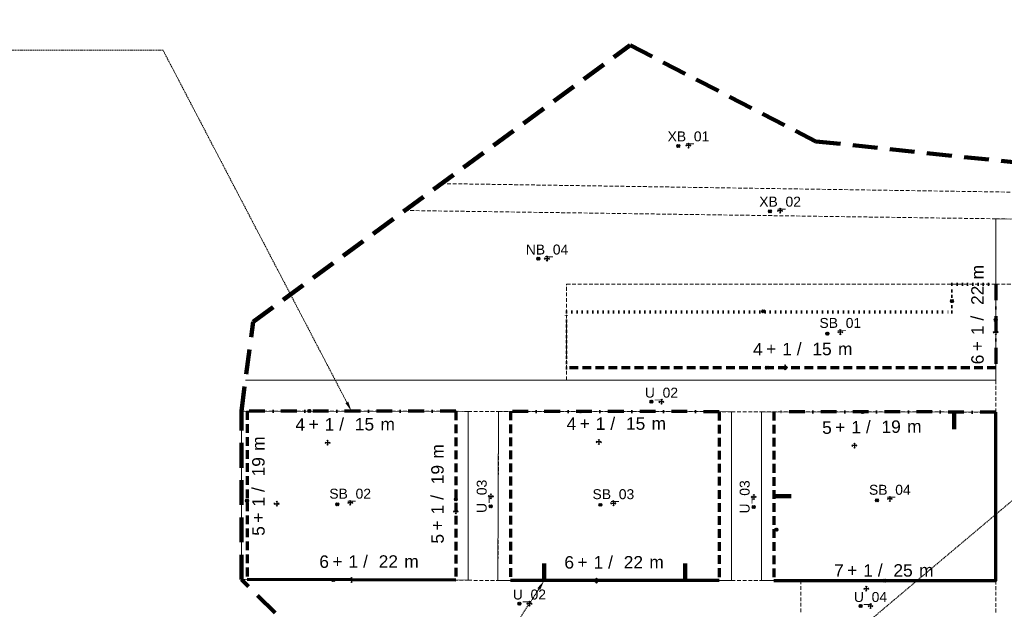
# Model space of a CAD drawing. Header units: metres. Extents: x -5 to 5163, y 1049 to 2798.
# Tile 15 of 22: x 4036 to 4432, y 1580 to 1817. Entities that reach past the tile are written whole.
import ezdxf
from ezdxf import colors
from ezdxf.entities.mleader import LeaderData, LeaderLine
from ezdxf.enums import TextEntityAlignment as Align
from ezdxf.math import Vec2, Vec3

# ---------------------------------------------------------------- set-up
doc = ezdxf.new("R2010")
doc.units = ezdxf.units.M
for name, pattern in [('DASHED', [0.75, 0.5, -0.25]), ('DOT', [0.25, 0, -0.25]), ('ČERCHOVANÁ', [25.4, 12.7, -6.35, 0, -6.35])]:
    doc.linetypes.add(name, pattern=pattern)
doc.layers.add('000000_BL_Pomocna_netisk_DB', color=7, linetype='Continuous', plot=False)
for name, color, linetype, lineweight in [('101110_PL_Resene_uzemi', 6, 'DASHED', 200), ('200000_PL_Cast_uzemi', 80, 'DASHED', 5), ('202110_BL_Cast_uzemi_UP', 7, 'DASHED', 9), ('203110_BL_Cast_uzemi_SB', 7, 'DASHED', 9), ('204110_BL_Cast_uzemi_NB', 7, 'DASHED', 9), ('205110_BL_Cast_uzemi_XB', 7, 'DASHED', 9), ('302210_BL_VR_na_linii', 160, 'Continuous', 9), ('302211_PL_VR_na_linii_rozhrani', 160, 'Continuous', 100)]:
    doc.layers.add(name, color=color, linetype=linetype, lineweight=lineweight)
doc.layers.add('101111_BL_Resene_uzemi', color=9, linetype='Continuous')
for name, color, linetype, lineweight, true_color in [('201110_PL_Ulicni_cara', 7, 'Continuous', 9, 0xe90101), ('301110_PL_SC_uzavrena', 7, 'Continuous', 70, 0xe90101), ('301111_PL_SC_polouzavrena', 7, 'ČERCHOVANÁ', 70, 0xfe2f2f), ('301112_PL_SC_otevrena', 7, 'DASHED', 70, 0xfe4848), ('301113_PL_SC_volna', 7, 'DOT', 70, 0xfe8585)]:
    doc.layers.add(name, color=color, linetype=linetype, lineweight=lineweight, true_color=true_color)
doc.styles.get("Standard").update_dxf_attribs({"font": 'arial.ttf'})
doc.styles.add('style2', font='arial.ttf', dxfattribs={"height": 2})

# ---------------------------------------------------------------- blocks, each defined once
blk = doc.blocks.new('*U188')
at = {"layer": '000000_BL_Pomocna_netisk_DB'}
for p, q in [((104.48, 200.21), (103.28, 201.41)), ((103.28, 200.21), (104.48, 201.41)), ((-1, 0), (-0.72, 0.28)), ((1, 0), (-1, 0)), ((-1, 0), (-0.72, -0.28)), ((0, 1), (-0.29, 0.71)), ((0, 1), (0, -1)), ((0, 1), (0.28, 0.72)), ((1, 0), (0.72, 0.28)), ((1, 0), (0.72, -0.28)), ((0, -1), (-0.28, -0.72)), ((0, -1), (0.28, -0.72))]:
    blk.add_line(p, q, dxfattribs=at)
blk.add_circle((103.88, 200.81), 0.6, dxfattribs=at)
blk.add_attdef('DOK_NAZEV', (2.66, -10), '', height=5)
at = {"style": 'style2', "flags": 1}
blk.add_attdef('NAZEV_BLOK', (-116.4, -89.58), '', height=5, dxfattribs=at)
blk = doc.blocks.new('*U66')
at = {"layer": '000000_BL_Pomocna_netisk_DB'}
for p, q in [((-1, 0), (-0.72, 0.28)), ((1, 0), (-1, 0)), ((-1, 0), (-0.72, -0.28)), ((0, 1), (-0.29, 0.71)), ((0, 1), (0, -1)), ((0, 1), (0.28, 0.72)), ((1, 0), (0.72, 0.28)), ((1, 0), (0.72, -0.28)), ((-4.6, -1.2), (-5.8, 0)), ((-5.8, -1.2), (-4.6, 0)), ((0, -1), (-0.28, -0.72)), ((0, -1), (0.28, -0.72))]:
    blk.add_line(p, q, dxfattribs=at)
blk.add_circle((-5.2, -0.6), 0.6, dxfattribs=at)
at = {"style": 'style2'}
blk.add_attdef('OZNACENI', text='', height=4, dxfattribs=at).set_placement((0, 1.68), align=Align.CENTER)
at = {"style": 'style2', "flags": 1}
blk.add_attdef('NAZEV_BLOK', (-23.56, -29.29), '', height=5, dxfattribs=at)
blk = doc.blocks.new('*U65')
at = {"layer": '000000_BL_Pomocna_netisk_DB'}
for p, q in [((-2.91, -0.59), (-4.11, 0.61)), ((-4.11, -0.59), (-2.91, 0.61)), ((-1, 0), (-0.72, 0.28)), ((1, 0), (-1, 0)), ((-1, 0), (-0.72, -0.28)), ((0, 1), (-0.29, 0.71)), ((0, 1), (0, -1)), ((0, 1), (0.28, 0.72)), ((1, 0), (0.72, 0.28)), ((1, 0), (0.72, -0.28)), ((0, -1), (-0.28, -0.72)), ((0, -1), (0.28, -0.72))]:
    blk.add_line(p, q, dxfattribs=at)
blk.add_circle((-3.51, 0.01), 0.6, dxfattribs=at)
at = {"style": 'style2'}
blk.add_attdef('OZNACENI', text='', height=4, dxfattribs=at).set_placement((0, 1.68), align=Align.CENTER)
at = {"style": 'style2', "flags": 1}
blk.add_attdef('NAZEV_BLOK', (-24.94, -16.19), '', height=5, dxfattribs=at)
blk = doc.blocks.new('*U64')
at = {"layer": '000000_BL_Pomocna_netisk_DB'}
for p, q in [((-3.51, -0.78), (-4.71, 0.42)), ((-4.71, -0.78), (-3.51, 0.42)), ((-1, 0), (-0.72, 0.28)), ((1, 0), (-1, 0)), ((-1, 0), (-0.72, -0.28)), ((0, 1), (-0.29, 0.71)), ((0, 1), (0, -1)), ((0, 1), (0.28, 0.72)), ((1, 0), (0.72, 0.28)), ((1, 0), (0.72, -0.28)), ((0, -1), (-0.28, -0.72)), ((0, -1), (0.28, -0.72))]:
    blk.add_line(p, q, dxfattribs=at)
blk.add_circle((-4.11, -0.18), 0.6, dxfattribs=at)
at = {"style": 'style2'}
blk.add_attdef('OZNACENI', text='', height=4, dxfattribs=at).set_placement((0, 1.68), align=Align.CENTER)
at = {"style": 'style2', "flags": 1}
for tag, p in [('PODTYP', (-27.03, -17.38)), ('NAZEV_BLOK', (-27.35, -25.13))]:
    blk.add_attdef(tag, p, '', height=5, dxfattribs=at)
blk = doc.blocks.new('*U43')
at = {"layer": '000000_BL_Pomocna_netisk_DB'}
for p, q in [((-8.22, 21.94), (-9.42, 23.14)), ((-9.42, 21.94), (-8.22, 23.14)), ((-6.72, -0.74), (-7.92, 0.46)), ((-7.92, -0.74), (-6.72, 0.46)), ((-1, 0), (-0.72, 0.28)), ((1, 0), (-1, 0)), ((-1, 0), (-0.72, -0.28)), ((0, 1), (-0.29, 0.71)), ((0, 1), (0, -1)), ((0, 1), (0.28, 0.72)), ((1, 0), (0.72, 0.28)), ((0, -1), (-0.28, -0.72)), ((0, -1), (0.28, -0.72)), ((1, 0), (0.72, -0.28))]:
    blk.add_line(p, q, dxfattribs=at)
for centre in [(-8.82, 22.54), (-7.32, -0.14)]:
    blk.add_circle(centre, 0.6, dxfattribs=at)
at = {"style": 'style2', "flags": 1}
for tag, p in [('VYSKA_VB', (-13.72, -37.99)), ('VYSKA_VB_I', (1.91, -46.42)), ('NAZEV_BLOK', (-14.17, -55.72))]:
    blk.add_attdef(tag, p, '', height=5, dxfattribs=at)
at = {"layer": '302210_BL_VR_na_linii', "style": 'style2'}
for s, p in [('+', (-7.66, 4.97)), ('/', (4.68, 4.95)), ('m', (21.25, 4.94))]:
    blk.add_text(s, height=5, dxfattribs=at).set_placement(p)
at = {"layer": '302210_BL_VR_na_linii', "style": 'style2', "flags": 4}
blk.add_attdef('NP_MAX', text='', height=5, dxfattribs=at).set_placement((-9.04, 4.85), align=Align.RIGHT)
at = {"layer": '302210_BL_VR_na_linii', "style": 'style2'}
blk.add_attdef('NUP_MAX', text='', height=5, dxfattribs=at).set_placement((0.75, 4.88), align=Align.CENTER)
at = {"layer": '302210_BL_VR_na_linii', "style": 'style2', "flags": 4}
blk.add_attdef('RIMSA_MAX', text='', height=5, dxfattribs=at).set_placement((14.83, 4.91), align=Align.CENTER)
blk = doc.blocks.new('*U44')
at = {"layer": '000000_BL_Pomocna_netisk_DB'}
for p, q in [((-6.72, 11.66), (-7.92, 12.86)), ((-7.92, 11.66), (-6.72, 12.86)), ((-1, 0), (-0.72, 0.28)), ((1, 0), (-1, 0)), ((-1, 0), (-0.72, -0.28)), ((0, 1), (-0.29, 0.71)), ((0, 1), (0, -1)), ((0, 1), (0.28, 0.72)), ((1, 0), (0.72, 0.28)), ((0, -1), (-0.28, -0.72)), ((0, -1), (0.28, -0.72)), ((1, 0), (0.72, -0.28))]:
    blk.add_line(p, q, dxfattribs=at)
blk.add_circle((-7.32, 12.26), 0.6, dxfattribs=at)
at = {"style": 'style2', "flags": 1}
for tag, p in [('VYSKA_VB', (-13.72, -37.99)), ('VYSKA_VB_I', (1.91, -46.42)), ('NAZEV_BLOK', (-14.17, -55.72))]:
    blk.add_attdef(tag, p, '', height=5, dxfattribs=at)
at = {"layer": '302210_BL_VR_na_linii', "style": 'style2'}
for s, p in [('+', (-7.66, 4.97)), ('/', (4.68, 4.95)), ('m', (21.25, 4.94))]:
    blk.add_text(s, height=5, dxfattribs=at).set_placement(p)
at = {"layer": '302210_BL_VR_na_linii', "style": 'style2', "flags": 4}
blk.add_attdef('NP_MAX', text='', height=5, dxfattribs=at).set_placement((-9.04, 4.85), align=Align.RIGHT)
at = {"layer": '302210_BL_VR_na_linii', "style": 'style2'}
blk.add_attdef('NUP_MAX', text='', height=5, dxfattribs=at).set_placement((0.75, 4.88), align=Align.CENTER)
at = {"layer": '302210_BL_VR_na_linii', "style": 'style2', "flags": 4}
blk.add_attdef('RIMSA_MAX', text='', height=5, dxfattribs=at).set_placement((14.83, 4.91), align=Align.CENTER)
blk = doc.blocks.new('*U46')
at = {"layer": '000000_BL_Pomocna_netisk_DB'}
for p, q in [((-6.72, 12.11), (-7.92, 13.31)), ((-7.92, 12.11), (-6.72, 13.31)), ((-1, 0), (-0.72, 0.28)), ((1, 0), (-1, 0)), ((-1, 0), (-0.72, -0.28)), ((0, 1), (-0.29, 0.71)), ((0, 1), (0, -1)), ((0, 1), (0.28, 0.72)), ((1, 0), (0.72, 0.28)), ((0, -1), (-0.28, -0.72)), ((0, -1), (0.28, -0.72)), ((1, 0), (0.72, -0.28))]:
    blk.add_line(p, q, dxfattribs=at)
blk.add_circle((-7.32, 12.71), 0.6, dxfattribs=at)
at = {"style": 'style2', "flags": 1}
for tag, p in [('VYSKA_VB', (-13.72, -37.99)), ('VYSKA_VB_I', (1.91, -46.42)), ('NAZEV_BLOK', (-14.17, -55.72))]:
    blk.add_attdef(tag, p, '', height=5, dxfattribs=at)
at = {"layer": '302210_BL_VR_na_linii', "style": 'style2'}
for s, p in [('+', (-7.66, 4.97)), ('/', (4.68, 4.95)), ('m', (21.25, 4.94))]:
    blk.add_text(s, height=5, dxfattribs=at).set_placement(p)
at = {"layer": '302210_BL_VR_na_linii', "style": 'style2', "flags": 4}
blk.add_attdef('NP_MAX', text='', height=5, dxfattribs=at).set_placement((-9.04, 4.85), align=Align.RIGHT)
at = {"layer": '302210_BL_VR_na_linii', "style": 'style2'}
blk.add_attdef('NUP_MAX', text='', height=5, dxfattribs=at).set_placement((0.75, 4.88), align=Align.CENTER)
at = {"layer": '302210_BL_VR_na_linii', "style": 'style2', "flags": 4}
blk.add_attdef('RIMSA_MAX', text='', height=5, dxfattribs=at).set_placement((14.83, 4.91), align=Align.CENTER)
blk = doc.blocks.new('*U47')
at = {"layer": '000000_BL_Pomocna_netisk_DB'}
for p, q in [((-11.35, 0.59), (-12.55, 1.79)), ((-12.55, 0.59), (-11.35, 1.79)), ((-1, 0), (-0.72, 0.28)), ((-1, 0), (1, 0)), ((-1, 0), (-0.71, -0.29)), ((0, 1), (-0.28, 0.72)), ((0, 1), (0, -1)), ((0, 1), (0.28, 0.72)), ((1, 0), (0.72, 0.28)), ((0, -1), (-0.28, -0.72)), ((0, -1), (0.28, -0.72)), ((1, 0), (0.72, -0.28))]:
    blk.add_line(p, q, dxfattribs=at)
blk.add_circle((-11.95, 1.19), 0.6, dxfattribs=at)
at = {"style": 'style2', "flags": 1}
blk.add_attdef('VYSKA_VB_I', (46.42, 1.85), '', height=5, rotation=89.9196, dxfattribs=at)
for tag, p in [('VYSKA_VB', (-17.48, -44.18)), ('NAZEV_BLOK', (-17.93, -61.91))]:
    blk.add_attdef(tag, p, '', height=5, dxfattribs=at)
at = {"layer": '302210_BL_VR_na_linii', "style": 'style2'}
for s, p in [('m', (-4.91, 21.25)), ('/', (-4.94, 4.69)), ('+', (-4.98, -7.66))]:
    blk.add_text(s, height=5, rotation=89.9196, dxfattribs=at).set_placement(p)
at = {"layer": '302210_BL_VR_na_linii', "style": 'style2', "flags": 4}
blk.add_attdef('RIMSA_MAX', text='', height=5, rotation=89.9196, dxfattribs=at).set_placement((-4.89, 14.84), align=Align.CENTER)
at = {"layer": '302210_BL_VR_na_linii', "style": 'style2'}
blk.add_attdef('NUP_MAX', text='', height=5, rotation=89.9196, dxfattribs=at).set_placement((-4.88, 0.76), align=Align.CENTER)
at = {"layer": '302210_BL_VR_na_linii', "style": 'style2', "flags": 4}
blk.add_attdef('NP_MAX', text='', height=5, rotation=89.9196, dxfattribs=at).set_placement((-4.86, -9.03), align=Align.RIGHT)
blk = doc.blocks.new('*U48')
at = {"layer": '000000_BL_Pomocna_netisk_DB'}
for p, q in [((0.6, 4.34), (-0.6, 5.54)), ((-0.6, 4.34), (0.6, 5.54)), ((-1, 0), (-0.72, 0.28)), ((-1, 0), (1, 0)), ((-1, 0), (-0.71, -0.29)), ((0, 1), (-0.28, 0.72)), ((0, 1), (0, -1)), ((0, 1), (0.28, 0.72)), ((1, 0), (0.72, 0.28)), ((0, -1), (-0.28, -0.72)), ((0, -1), (0.28, -0.72)), ((1, 0), (0.72, -0.28))]:
    blk.add_line(p, q, dxfattribs=at)
blk.add_circle((0, 4.94), 0.6, dxfattribs=at)
at = {"style": 'style2', "flags": 1}
blk.add_attdef('VYSKA_VB_I', (46.42, 1.85), '', height=5, rotation=89.9196, dxfattribs=at)
for tag, p in [('VYSKA_VB', (-17.48, -44.18)), ('NAZEV_BLOK', (-17.93, -61.91))]:
    blk.add_attdef(tag, p, '', height=5, dxfattribs=at)
at = {"layer": '302210_BL_VR_na_linii', "style": 'style2'}
for s, p in [('m', (-4.91, 21.25)), ('/', (-4.94, 4.69)), ('+', (-4.98, -7.66))]:
    blk.add_text(s, height=5, rotation=89.9196, dxfattribs=at).set_placement(p)
at = {"layer": '302210_BL_VR_na_linii', "style": 'style2', "flags": 4}
blk.add_attdef('RIMSA_MAX', text='', height=5, rotation=89.9196, dxfattribs=at).set_placement((-4.89, 14.84), align=Align.CENTER)
at = {"layer": '302210_BL_VR_na_linii', "style": 'style2'}
blk.add_attdef('NUP_MAX', text='', height=5, rotation=89.9196, dxfattribs=at).set_placement((-4.88, 0.76), align=Align.CENTER)
at = {"layer": '302210_BL_VR_na_linii', "style": 'style2', "flags": 4}
blk.add_attdef('NP_MAX', text='', height=5, rotation=89.9196, dxfattribs=at).set_placement((-4.86, -9.03), align=Align.RIGHT)
blk = doc.blocks.new('*U58')
at = {"layer": '000000_BL_Pomocna_netisk_DB'}
for p, q in [((-17.05, 11.96), (-18.25, 13.16)), ((-18.25, 11.96), (-17.05, 13.16)), ((0.6, 4.34), (-0.6, 5.54)), ((-0.6, 4.34), (0.6, 5.54)), ((-1, 0), (-0.72, 0.28)), ((-1, 0), (1, 0)), ((-1, 0), (-0.71, -0.29)), ((0, 1), (-0.28, 0.72)), ((0, 1), (0, -1)), ((0, 1), (0.28, 0.72)), ((1, 0), (0.72, 0.28)), ((0, -1), (-0.28, -0.72)), ((0, -1), (0.28, -0.72)), ((1, 0), (0.72, -0.28))]:
    blk.add_line(p, q, dxfattribs=at)
for centre in [(-17.65, 12.56), (0, 4.94)]:
    blk.add_circle(centre, 0.6, dxfattribs=at)
at = {"style": 'style2', "flags": 1}
blk.add_attdef('VYSKA_VB_I', (46.42, 1.85), '', height=5, rotation=89.9196, dxfattribs=at)
for tag, p in [('VYSKA_VB', (-17.48, -44.18)), ('NAZEV_BLOK', (-17.93, -61.91))]:
    blk.add_attdef(tag, p, '', height=5, dxfattribs=at)
at = {"layer": '302210_BL_VR_na_linii', "style": 'style2'}
for s, p in [('m', (-4.91, 21.25)), ('/', (-4.94, 4.69)), ('+', (-4.98, -7.66))]:
    blk.add_text(s, height=5, rotation=89.9196, dxfattribs=at).set_placement(p)
at = {"layer": '302210_BL_VR_na_linii', "style": 'style2', "flags": 4}
blk.add_attdef('RIMSA_MAX', text='', height=5, rotation=89.9196, dxfattribs=at).set_placement((-4.89, 14.84), align=Align.CENTER)
at = {"layer": '302210_BL_VR_na_linii', "style": 'style2'}
blk.add_attdef('NUP_MAX', text='', height=5, rotation=89.9196, dxfattribs=at).set_placement((-4.88, 0.76), align=Align.CENTER)
at = {"layer": '302210_BL_VR_na_linii', "style": 'style2', "flags": 4}
blk.add_attdef('NP_MAX', text='', height=5, rotation=89.9196, dxfattribs=at).set_placement((-4.86, -9.03), align=Align.RIGHT)
blk = doc.blocks.new('*U50')
at = {"layer": '000000_BL_Pomocna_netisk_DB'}
for p, q in [((-6.74, -0.58), (-7.94, 0.62)), ((-7.94, -0.58), (-6.74, 0.62)), ((-1, 0), (-0.72, 0.28)), ((1, 0), (-1, 0)), ((-1, 0), (-0.72, -0.28)), ((0, 1), (-0.29, 0.71)), ((0, 1), (0, -1)), ((0, 1), (0.28, 0.72)), ((1, 0), (0.72, 0.28)), ((0, -1), (-0.28, -0.72)), ((0, -1), (0.28, -0.72)), ((1, 0), (0.72, -0.28))]:
    blk.add_line(p, q, dxfattribs=at)
blk.add_circle((-7.34, 0.02), 0.6, dxfattribs=at)
at = {"style": 'style2', "flags": 1}
for tag, p in [('VYSKA_VB', (-24.8, -44.07)), ('NAZEV_BLOK', (-25.25, -61.79))]:
    blk.add_attdef(tag, p, '', height=5, dxfattribs=at)
blk.add_attdef('VYSKA_VB_I', (1.91, -46.42), '', height=5, rotation=360, dxfattribs=at)
at = {"layer": '302210_BL_VR_na_linii', "style": 'style2'}
for s, p in [('+', (-7.66, 4.97)), ('/', (4.68, 4.95)), ('m', (21.25, 4.94))]:
    blk.add_text(s, height=5, rotation=360, dxfattribs=at).set_placement(p)
at = {"layer": '302210_BL_VR_na_linii', "style": 'style2', "flags": 4}
blk.add_attdef('NP_MAX', text='', height=5, rotation=360, dxfattribs=at).set_placement((-9.04, 4.85), align=Align.RIGHT)
at = {"layer": '302210_BL_VR_na_linii', "style": 'style2'}
blk.add_attdef('NUP_MAX', text='', height=5, rotation=360, dxfattribs=at).set_placement((0.75, 4.88), align=Align.CENTER)
at = {"layer": '302210_BL_VR_na_linii', "style": 'style2', "flags": 4}
blk.add_attdef('RIMSA_MAX', text='', height=5, rotation=360, dxfattribs=at).set_placement((14.83, 4.91), align=Align.CENTER)
blk = doc.blocks.new('*U62')
at = {"layer": '000000_BL_Pomocna_netisk_DB'}
for p, q in [((-1, 0), (-0.72, 0.28)), ((1, 0), (-1, 0)), ((-1, 0), (-0.72, -0.28)), ((0.6, -0.6), (-0.6, 0.6)), ((-0.6, -0.6), (0.6, 0.6)), ((0, 1), (-0.29, 0.71)), ((0, 1), (0, -1)), ((0, 1), (0.28, 0.72)), ((1, 0), (0.72, 0.28)), ((0, -1), (-0.28, -0.72)), ((0, -1), (0.28, -0.72)), ((1, 0), (0.72, -0.28))]:
    blk.add_line(p, q, dxfattribs=at)
blk.add_circle((0, 0), 0.6, dxfattribs=at)
at = {"style": 'style2', "flags": 1}
for tag, p in [('VYSKA_VB', (-17.47, -44.07)), ('NAZEV_BLOK', (-17.92, -61.79))]:
    blk.add_attdef(tag, p, '', height=5, dxfattribs=at)
blk.add_attdef('VYSKA_VB_I', (1.91, -46.42), '', height=5, rotation=360, dxfattribs=at)
at = {"layer": '302210_BL_VR_na_linii', "style": 'style2'}
for s, p in [('+', (-7.66, 4.97)), ('/', (4.68, 4.95)), ('m', (21.25, 4.94))]:
    blk.add_text(s, height=5, rotation=360, dxfattribs=at).set_placement(p)
at = {"layer": '302210_BL_VR_na_linii', "style": 'style2', "flags": 4}
blk.add_attdef('NP_MAX', text='', height=5, rotation=360, dxfattribs=at).set_placement((-9.04, 4.85), align=Align.RIGHT)
at = {"layer": '302210_BL_VR_na_linii', "style": 'style2'}
blk.add_attdef('NUP_MAX', text='', height=5, rotation=360, dxfattribs=at).set_placement((0.75, 4.88), align=Align.CENTER)
at = {"layer": '302210_BL_VR_na_linii', "style": 'style2', "flags": 4}
blk.add_attdef('RIMSA_MAX', text='', height=5, rotation=360, dxfattribs=at).set_placement((14.83, 4.91), align=Align.CENTER)
blk = doc.blocks.new('*U54')
at = {"layer": '000000_BL_Pomocna_netisk_DB'}
for p, q in [((-1, 0), (-0.72, 0.28)), ((1, 0), (-1, 0)), ((-1, 0), (-0.72, -0.28)), ((0, 1), (-0.29, 0.71)), ((0, 1), (0, -1)), ((0, 1), (0.28, 0.72)), ((1, 0), (0.72, 0.28)), ((8.09, 2.68), (6.89, 3.88)), ((6.89, 2.68), (8.09, 3.88)), ((0, -1), (-0.28, -0.72)), ((0, -1), (0.28, -0.72)), ((1, 0), (0.72, -0.28))]:
    blk.add_line(p, q, dxfattribs=at)
blk.add_circle((7.49, 3.28), 0.6, dxfattribs=at)
at = {"style": 'style2', "flags": 1}
for tag, p in [('VYSKA_VB', (-13.72, -33.69)), ('VYSKA_VB_I', (1.91, -46.42)), ('NAZEV_BLOK', (-14.17, -51.42))]:
    blk.add_attdef(tag, p, '', height=5, dxfattribs=at)
at = {"layer": '302210_BL_VR_na_linii', "style": 'style2'}
for s, p in [('+', (-7.66, 4.97)), ('/', (4.68, 4.95)), ('m', (21.25, 4.94))]:
    blk.add_text(s, height=5, dxfattribs=at).set_placement(p)
at = {"layer": '302210_BL_VR_na_linii', "style": 'style2', "flags": 4}
blk.add_attdef('NP_MAX', text='', height=5, dxfattribs=at).set_placement((-9.04, 4.85), align=Align.RIGHT)
at = {"layer": '302210_BL_VR_na_linii', "style": 'style2'}
blk.add_attdef('NUP_MAX', text='', height=5, dxfattribs=at).set_placement((0.75, 4.88), align=Align.CENTER)
at = {"layer": '302210_BL_VR_na_linii', "style": 'style2', "flags": 4}
blk.add_attdef('RIMSA_MAX', text='', height=5, dxfattribs=at).set_placement((14.83, 4.91), align=Align.CENTER)
blk = doc.blocks.new('*U55')
at = {"layer": '000000_BL_Pomocna_netisk_DB'}
for p, q in [((3.88, 12.95), (2.68, 14.15)), ((2.68, 12.95), (3.88, 14.15)), ((-1, -0.01), (-0.72, 0.28)), ((1, 0.01), (-1, -0.01)), ((-0.01, 1), (-0.3, 0.71)), ((-0.01, 1), (0.01, -1)), ((-0.01, 1), (0.27, 0.72)), ((1, 0.01), (0.72, 0.29)), ((1, 0.01), (0.72, -0.27)), ((-1, -0.01), (-0.72, -0.29)), ((0.01, -1), (-0.27, -0.73)), ((0.01, -1), (0.29, -0.72))]:
    blk.add_line(p, q, dxfattribs=at)
blk.add_circle((3.28, 13.55), 0.6, dxfattribs=at)
at = {"style": 'style2', "flags": 1}
blk.add_attdef('VYSKA_VB_I', (2.46, -46.4), '', height=5, rotation=0.6812, dxfattribs=at)
for tag, p in [('VYSKA_VB', (-14.23, -50.5)), ('NAZEV_BLOK', (-14.67, -68.23))]:
    blk.add_attdef(tag, p, '', height=5, dxfattribs=at)
at = {"layer": '302210_BL_VR_na_linii', "style": 'style2'}
for s, p in [('+', (-7.72, 4.88)), ('/', (4.63, 5.01)), ('m', (21.19, 5.19))]:
    blk.add_text(s, height=5, rotation=0.6812, dxfattribs=at).set_placement(p)
at = {"layer": '302210_BL_VR_na_linii', "style": 'style2', "flags": 4}
blk.add_attdef('NP_MAX', text='', height=5, rotation=0.6812, dxfattribs=at).set_placement((-9.1, 4.74), align=Align.RIGHT)
at = {"layer": '302210_BL_VR_na_linii', "style": 'style2'}
blk.add_attdef('NUP_MAX', text='', height=5, rotation=0.6812, dxfattribs=at).set_placement((0.7, 4.89), align=Align.CENTER)
at = {"layer": '302210_BL_VR_na_linii', "style": 'style2', "flags": 4}
blk.add_attdef('RIMSA_MAX', text='', height=5, rotation=0.6812, dxfattribs=at).set_placement((14.77, 5.09), align=Align.CENTER)
blk = doc.blocks.new('*U70')
at = {"layer": '000000_BL_Pomocna_netisk_DB'}
for p, q in [((-3.41, -0.57), (-4.61, 0.63)), ((-4.61, -0.57), (-3.41, 0.63)), ((-1, 0), (-0.72, 0.28)), ((1, 0), (-1, 0)), ((-1, 0), (-0.72, -0.28)), ((0, 1), (-0.29, 0.71)), ((0, 1), (0, -1)), ((0, 1), (0.28, 0.72)), ((1, 0), (0.72, 0.28)), ((1, 0), (0.72, -0.28)), ((0, -1), (-0.28, -0.72)), ((0, -1), (0.28, -0.72))]:
    blk.add_line(p, q, dxfattribs=at)
blk.add_circle((-4.01, 0.03), 0.6, dxfattribs=at)
at = {"style": 'style2'}
blk.add_attdef('OZNACENI', text='', height=4, dxfattribs=at).set_placement((0, 1.68), align=Align.CENTER)
at = {"style": 'style2', "flags": 1}
for tag, p in [('DRUH_UP', (-17.24, -21.19)), ('DRUH_INFO', (-18.09, -32.86)), ('NAZEV_BLOK', (-18.19, -42.23))]:
    blk.add_attdef(tag, p, '', height=5, dxfattribs=at)
blk = doc.blocks.new('*U71')
at = {"layer": '000000_BL_Pomocna_netisk_DB'}
for p, q in [((-1, 0), (-0.72, 0.28)), ((-1, 0), (1, 0)), ((-1, 0), (-0.71, -0.29)), ((0, 1), (-0.28, 0.72)), ((0, 1), (0, -1)), ((0, 1), (0.28, 0.72)), ((1, 0), (0.72, 0.28)), ((0.57, -3.41), (-0.63, -4.61)), ((0.57, -4.61), (-0.63, -3.41)), ((0, -1), (-0.28, -0.72)), ((0, -1), (0.28, -0.72)), ((1, 0), (0.72, -0.28))]:
    blk.add_line(p, q, dxfattribs=at)
blk.add_circle((-0.03, -4.01), 0.6, dxfattribs=at)
at = {"style": 'style2'}
blk.add_attdef('OZNACENI', text='', height=4, rotation=89.9196, dxfattribs=at).set_placement((-1.68, 0), align=Align.CENTER)
at = {"style": 'style2', "flags": 1}
for tag, p in [('DRUH_UP', (-18.48, -33.69)), ('DRUH_INFO', (-19.32, -45.36)), ('NAZEV_BLOK', (-19.42, -54.73))]:
    blk.add_attdef(tag, p, '', height=5, dxfattribs=at)

msp = doc.modelspace()

# ---------------------------------------------------------------- linework, layer by layer
at = {"layer": '101110_PL_Resene_uzemi', "ltscale": 20}
msp.add_lwpolyline([(4125.23, 1659.46), (4129.92, 1695.27), (4281.54, 1806.6), (4356.2, 1767.92), (4457.51, 1757.24), (4581.82, 1702.03), (4670.21, 1552.33), (4631.21, 1489.32), (4423.24, 1341.7), (4332.24, 1350.53), (4218.29, 1519.02), (4181.64, 1536.26), (4125.23, 1591.67), (4125.23, 1659.46)], close=True, dxfattribs=at)
msp.add_lwpolyline([(4125.23, 1659.46), (4129.92, 1695.27), (4281.54, 1806.6), (4356.2, 1767.92), (4457.51, 1757.24), (4581.82, 1702.03), (4670.21, 1552.33), (4631.21, 1489.32), (4423.24, 1341.7), (4332.24, 1350.53), (4218.29, 1519.02), (4181.64, 1536.26), (4125.23, 1591.67), (4125.23, 1659.46)], close=True, dxfattribs=at)
at = {"layer": '200000_PL_Cast_uzemi', "ltscale": 3}
for points in [[(4205.73, 1750.94), (4480.99, 1746.81)], [(4126.85, 1671.86), (4256.04, 1671.86), (4256.04, 1710.45), (4428.63, 1710.45), (4428.63, 1736.78), (4191, 1740.12)], [(4428.63, 1736.78), (4466.6, 1736.21)], [(4256.04, 1671.86), (4428.63, 1671.86), (4428.63, 1710.45)], [(4452.63, 1710.35), (4428.63, 1710.45)], [(4428.63, 1659.04), (4428.63, 1671.86)], [(4125.23, 1659.46), (4125.23, 1591.67), (4216.47, 1591.38), (4216.47, 1659.33), (4125.23, 1659.46)], [(4216.47, 1659.33), (4228.67, 1659.32)], [(4228.67, 1659.32), (4228.39, 1591.23), (4322.37, 1591.23), (4322.37, 1659.19), (4228.67, 1659.32)], [(4322.37, 1659.19), (4334.37, 1659.17)], [(4334.37, 1659.17), (4428.63, 1659.04), (4428.63, 1591.23), (4334.37, 1591.23), (4334.37, 1659.17)], [(4216.47, 1591.38), (4228.39, 1591.23)], [(4322.37, 1591.23), (4334.37, 1591.23)], [(4350.19, 1578.52), (4350.19, 1591.23)], [(4428.63, 1578.47), (4428.63, 1591.23)]]:
    msp.add_lwpolyline(points, dxfattribs=at)
at = {"layer": '201110_PL_Ulicni_cara'}
for points in [[(4126.85, 1671.86), (4428.63, 1671.86), (4428.63, 1736.78), (4466.6, 1736.21), (4466.21, 1710.22), (4452.63, 1710.35), (4452.63, 1671.86), (4475.29, 1671.86), (4597.24, 1465.2)], [(4125.23, 1659.46), (4216.47, 1659.33), (4216.47, 1591.38), (4125.23, 1591.67), (4125.23, 1659.46)], [(4228.67, 1659.32), (4322.37, 1659.19), (4322.37, 1591.23), (4228.39, 1591.23), (4228.67, 1659.32)], [(4334.37, 1659.17), (4428.63, 1659.04), (4428.63, 1591.23), (4334.37, 1591.23), (4334.37, 1659.17)]]:
    msp.add_lwpolyline(points, dxfattribs=at)
at = {"layer": '301110_PL_SC_uzavrena'}
msp.add_lwpolyline([(4339.37, 1591.23), (4428.63, 1591.23), (4428.63, 1659.04)], dxfattribs=at)
at = {"layer": '301110_PL_SC_uzavrena', "ltscale": 0.5}
for points in [[(4211.47, 1591.4), (4127.5, 1591.66)], [(4317.37, 1591.23), (4233.39, 1591.23)]]:
    msp.add_lwpolyline(points, dxfattribs=at)
at = {"layer": '301111_PL_SC_polouzavrena', "ltscale": 0.5}
for points in [[(4428.63, 1710.45), (4428.63, 1676.86)], [(4211.47, 1659.34), (4127.49, 1659.46)], [(4317.37, 1659.19), (4233.39, 1659.31)], [(4428.63, 1659.04), (4339.37, 1659.16)]]:
    msp.add_lwpolyline(points, dxfattribs=at)
at = {"layer": '301112_PL_SC_otevrena', "ltscale": 7, "flags": 128}
for points in [[(4428.63, 1676.86), (4256.04, 1676.86)], [(4127.49, 1659.46), (4127.5, 1591.66)], [(4211.47, 1659.34), (4211.47, 1591.4)], [(4233.39, 1659.31), (4233.39, 1625.65), (4233.39, 1591.23)], [(4317.37, 1659.19), (4317.37, 1625.21), (4317.37, 1591.23)], [(4339.37, 1659.16), (4339.37, 1591.23)]]:
    msp.add_lwpolyline(points, dxfattribs=at)
at = {"layer": '301113_PL_SC_volna', "ltscale": 8}
msp.add_lwpolyline([(4256.04, 1676.86), (4256.04, 1699.4), (4410.98, 1699.4), (4410.98, 1710.45), (4428.63, 1710.45)], dxfattribs=at)
at = {"layer": '302211_PL_VR_na_linii_rozhrani', "ltscale": 0.5}
for points in [[(4411.9, 1659.04), (4411.89, 1652.12)], [(4339.37, 1625.21), (4346.28, 1625.21)], [(4246.99, 1598.15), (4246.99, 1591.23)], [(4303.76, 1598.15), (4303.76, 1591.23)]]:
    msp.add_lwpolyline(points, dxfattribs=at)

# ---------------------------------------------------------------- block references
at = {"layer": '101111_BL_Resene_uzemi'}
msp.add_blockref('*U188', (4236.49, 1410.87), dxfattribs=at).add_auto_attribs({'DOK_NAZEV': 'ÚS Horní Dolní'})
at = {"layer": '202110_BL_Cast_uzemi_UP'}
for name, p, values in [('*U70', (4294.17, 1663.17), {'OZNACENI': 'U_02'}), ('*U71', (4225.56, 1625.14), {'OZNACENI': 'U_03'}), ('*U71', (4331.31, 1624.92), {'OZNACENI': 'U_03'}), ('*U70', (4241.06, 1581.98), {'OZNACENI': 'U_02'}), ('*U70', (4378.24, 1580.98), {'OZNACENI': 'U_04'})]:
    msp.add_blockref(name, p, dxfattribs=at).add_auto_attribs(values)
at = {"layer": '203110_BL_Cast_uzemi_SB'}
for p, values in [((4366.1, 1691.21), {'OZNACENI': 'SB_01'}), ((4168.98, 1622.53), {'OZNACENI': 'SB_02'}), ((4274.83, 1622.33), {'OZNACENI': 'SB_03'}), ((4386.02, 1624.1), {'OZNACENI': 'SB_04'})]:
    msp.add_blockref('*U66', p, dxfattribs=at).add_auto_attribs(values)
at = {"layer": '204110_BL_Cast_uzemi_NB'}
msp.add_blockref('*U65', (4248.14, 1720.73), dxfattribs=at).add_auto_attribs({'OZNACENI': 'NB_04'})
at = {"layer": '205110_BL_Cast_uzemi_XB'}
for p, values in [((4305.02, 1766.24), {'OZNACENI': 'XB_01'}), ((4341.88, 1739.99), {'OZNACENI': 'XB_02'})]:
    msp.add_blockref('*U64', p, dxfattribs=at).add_auto_attribs(values)
at = {"layer": '302210_BL_VR_na_linii'}
ref = msp.add_blockref('*U58', (4428.63, 1691.15), dxfattribs=at)
ref.add_attrib('NP_MAX', '6', dxfattribs={"height": 5, "rotation": 89.9196, "style": 'style2'}).set_placement((4423.77, 1682.12), align=Align.RIGHT)
ref.add_attrib('NUP_MAX', '1', dxfattribs={"height": 5, "rotation": 89.9196, "style": 'style2'}).set_placement((4423.75, 1691.92), align=Align.CENTER)
ref.add_attrib('RIMSA_MAX', '22', dxfattribs={"height": 5, "rotation": 89.9196, "style": 'style2'}).set_placement((4423.75, 1705.99), align=Align.CENTER)
ref = msp.add_blockref('*U43', (4343.92, 1677), dxfattribs=at)
ref.add_attrib('NP_MAX', '4', dxfattribs={"height": 5, "style": 'style2'}).set_placement((4334.88, 1681.84), align=Align.RIGHT)
ref.add_attrib('NUP_MAX', '1', dxfattribs={"height": 5, "style": 'style2'}).set_placement((4344.67, 1681.88), align=Align.CENTER)
ref.add_attrib('RIMSA_MAX', '15', dxfattribs={"height": 5, "style": 'style2'}).set_placement((4358.75, 1681.91), align=Align.CENTER)
ref = msp.add_blockref('*U46', (4159.9, 1646.72), dxfattribs=at)
ref.add_attrib('NP_MAX', '4', dxfattribs={"height": 5, "style": 'style2'}).set_placement((4150.86, 1651.56), align=Align.RIGHT)
ref.add_attrib('NUP_MAX', '1', dxfattribs={"height": 5, "style": 'style2'}).set_placement((4160.65, 1651.6), align=Align.CENTER)
ref.add_attrib('RIMSA_MAX', '15', dxfattribs={"height": 5, "style": 'style2'}).set_placement((4174.73, 1651.63), align=Align.CENTER)
ref = msp.add_blockref('*U44', (4268.95, 1647.01), dxfattribs=at)
ref.add_attrib('NP_MAX', '4', dxfattribs={"height": 5, "style": 'style2'}).set_placement((4259.9, 1651.86), align=Align.RIGHT)
ref.add_attrib('NUP_MAX', '1', dxfattribs={"height": 5, "style": 'style2'}).set_placement((4269.7, 1651.89), align=Align.CENTER)
ref.add_attrib('RIMSA_MAX', '15', dxfattribs={"height": 5, "style": 'style2'}).set_placement((4283.78, 1651.92), align=Align.CENTER)
ref = msp.add_blockref('*U55', (4371.79, 1645.56), dxfattribs=at)
ref.add_attrib('NP_MAX', '5', dxfattribs={"height": 5, "rotation": 0.6812, "style": 'style2'}).set_placement((4362.7, 1650.3), align=Align.RIGHT)
ref.add_attrib('NUP_MAX', '1', dxfattribs={"height": 5, "rotation": 0.6812, "style": 'style2'}).set_placement((4372.49, 1650.45), align=Align.CENTER)
ref.add_attrib('RIMSA_MAX', '19', dxfattribs={"height": 5, "rotation": 0.6812, "style": 'style2'}).set_placement((4386.57, 1650.64), align=Align.CENTER)
ref = msp.add_blockref('*U47', (4139.45, 1622.19), dxfattribs=at)
ref.add_attrib('NP_MAX', '5', dxfattribs={"height": 5, "rotation": 89.9196, "style": 'style2'}).set_placement((4134.59, 1613.15), align=Align.RIGHT)
ref.add_attrib('NUP_MAX', '1', dxfattribs={"height": 5, "rotation": 89.9196, "style": 'style2'}).set_placement((4134.57, 1622.95), align=Align.CENTER)
ref.add_attrib('RIMSA_MAX', '19', dxfattribs={"height": 5, "rotation": 89.9196, "style": 'style2'}).set_placement((4134.56, 1637.03), align=Align.CENTER)
ref = msp.add_blockref('*U48', (4211.47, 1619.05), dxfattribs=at)
ref.add_attrib('NP_MAX', '5', dxfattribs={"height": 5, "rotation": 89.9196, "style": 'style2'}).set_placement((4206.61, 1610.01), align=Align.RIGHT)
ref.add_attrib('NUP_MAX', '1', dxfattribs={"height": 5, "rotation": 89.9196, "style": 'style2'}).set_placement((4206.59, 1619.81), align=Align.CENTER)
ref.add_attrib('RIMSA_MAX', '19', dxfattribs={"height": 5, "rotation": 89.9196, "style": 'style2'}).set_placement((4206.58, 1633.89), align=Align.CENTER)
ref = msp.add_blockref('*U50', (4169.49, 1591.53), dxfattribs=at)
ref.add_attrib('NP_MAX', '6', dxfattribs={"height": 5, "rotation": 360, "style": 'style2'}).set_placement((4160.44, 1596.37), align=Align.RIGHT)
ref.add_attrib('NUP_MAX', '1', dxfattribs={"height": 5, "rotation": 360, "style": 'style2'}).set_placement((4170.24, 1596.41), align=Align.CENTER)
ref.add_attrib('RIMSA_MAX', '22', dxfattribs={"height": 5, "rotation": 360, "style": 'style2'}).set_placement((4184.32, 1596.44), align=Align.CENTER)
ref = msp.add_blockref('*U62', (4268.04, 1591.23), dxfattribs=at)
ref.add_attrib('NP_MAX', '6', dxfattribs={"height": 5, "rotation": 360, "style": 'style2'}).set_placement((4259, 1596.08), align=Align.RIGHT)
ref.add_attrib('NUP_MAX', '1', dxfattribs={"height": 5, "rotation": 360, "style": 'style2'}).set_placement((4268.8, 1596.11), align=Align.CENTER)
ref.add_attrib('RIMSA_MAX', '22', dxfattribs={"height": 5, "rotation": 360, "style": 'style2'}).set_placement((4282.87, 1596.14), align=Align.CENTER)
ref = msp.add_blockref('*U54', (4376.51, 1587.95), dxfattribs=at)
ref.add_attrib('NP_MAX', '7', dxfattribs={"height": 5, "style": 'style2'}).set_placement((4367.47, 1592.8), align=Align.RIGHT)
ref.add_attrib('NUP_MAX', '1', dxfattribs={"height": 5, "style": 'style2'}).set_placement((4377.27, 1592.83), align=Align.CENTER)
ref.add_attrib('RIMSA_MAX', '25', dxfattribs={"height": 5, "style": 'style2'}).set_placement((4391.34, 1592.86), align=Align.CENTER)

# ---------------------------------------------------------------- leaders
at = {"color": 5, "true_color": 0x0000f5}
ml = msp.add_multileader_mtext('Standard', dxfattribs=at)
ml.set_content('VÝŠKOVÁ REGULACE NA BOD', color=(0, 0, 245))
ml.set_leader_properties(linetype='DASHED', lineweight=5)
ml.build(insert=Vec2(0, 0))
ctx = ml.context
ctx.base_point, ctx.char_height, ctx.plane_origin = Vec3(4778.11, 1806.05), 13, Vec3(5314.35, 2473.85)
notes = []
notes.append((ctx, [(1, (1, 1, 0), (4652.21, 1806.05), (1, 0), 125.9, [(0, [(4335.84, 1539.8)], 0, [])])]))
ctx.mtext.insert, ctx.mtext.flow_direction = Vec3(4780.11, 1812.66), 5
at = {"color": 146, "true_color": 0x105689}
ml = msp.add_multileader_mtext('Standard', dxfattribs=at)
ml.set_content('VARIANTA 1', color=(16, 86, 137))
ml.set_leader_properties(linetype='DASHED', lineweight=5)
ml.build(insert=Vec2(0, 0))
ctx = ml.context
ctx.base_point, ctx.char_height, ctx.plane_origin = Vec3(3669.86, 1804.56), 13, Vec3(4836.61, 2354.81)
ctx.text_align_type = 2
notes.append((ctx, [(0, (1, 1, 0), (4093.73, 1804.56), (-1, 0), 317.31, [(0, [(4169.48, 1659.4)], 0, [])])]))
ctx.mtext.insert, ctx.mtext.alignment, ctx.mtext.flow_direction = Vec3(3774.42, 1811.06), 3, 5
ml = msp.add_multileader_mtext('Standard', dxfattribs=at)
ml.set_content('VARIANTA 2 ', color=(16, 86, 137))
ml.set_leader_properties(linetype='DASHED', lineweight=5)
ml.build(insert=Vec2(0, 0))
ctx = ml.context
ctx.base_point, ctx.char_height, ctx.plane_origin = Vec3(3670.05, 1419.58), 13, Vec3(4927.29, 1991.38)
ctx.text_align_type = 2
notes.append((ctx, [(0, (1, 1, 0), (4136.24, 1419.58), (-1, 0), 357.25, [(0, [(4246.99, 1591.23)], 0, [])])]))
ctx.mtext.insert, ctx.mtext.alignment, ctx.mtext.flow_direction = Vec3(3776.98, 1426.08), 3, 5
for ctx, leaders in notes:
    for number, flags, end, landing, length, lines in leaders:
        leader = LeaderData()
        leader.index, (leader.has_last_leader_line, leader.has_dogleg_vector, leader.attachment_direction) = number, flags
        leader.last_leader_point, leader.dogleg_vector, leader.dogleg_length = Vec3(end), Vec3(landing), length
        for number, points, colour, breaks in lines:
            line = LeaderLine()
            line.index, line.vertices, line.color, line.breaks = number, Vec3.list(points), colors.encode_raw_color(colour), breaks
            leader.lines.append(line)
        ctx.leaders.append(leader)

doc.saveas('drawing.dxf')
